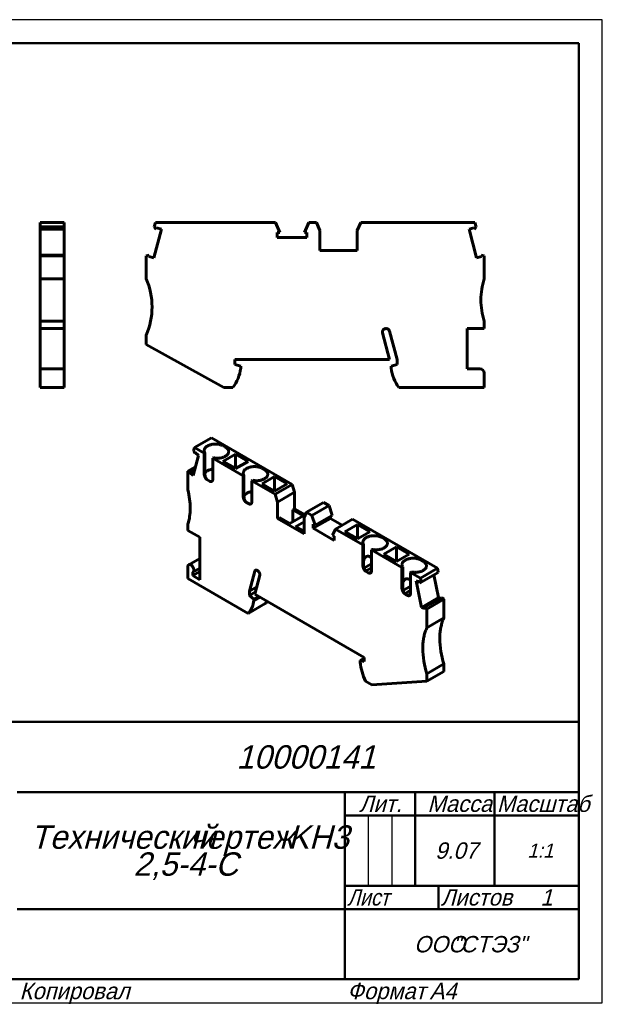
# Model space of a CAD drawing. Header units: millimetres. Extents: x 0 to 297, y 0 to 210.
# Tile 2 of 2: x 173 to 297, y 0 to 210. Entities that reach past the tile are written whole.
import ezdxf

# ---------------------------------------------------------------- set-up
doc = ezdxf.new("R2010")
doc.units = ezdxf.units.MM
doc.styles.add('TextStyle_2', font='T-FLEX Type A.TTF', dxfattribs={"oblique": 15, "height": 3.5})
doc.styles.add('TextStyle_4', font='T-FLEX Type A.TTF', dxfattribs={"width": 0.883061, "oblique": 15, "height": 3.5})
doc.styles.add('TextStyle_6', font='T-FLEX Type A.TTF', dxfattribs={"width": 0.98844, "oblique": 15, "height": 3.5})
doc.styles.add('TextStyle_7', font='T-FLEX Type A.TTF', dxfattribs={"oblique": 15, "height": 5})
doc.styles.add('TextStyle_8', font='T-FLEX Type A.TTF', dxfattribs={"oblique": 15, "height": 3})
doc.styles.add('TextStyle_9', font='T-FLEX Type A.TTF', dxfattribs={"oblique": 15, "height": 3.5})

# ---------------------------------------------------------------- blocks, each defined once
blk = doc.blocks.new('_FR1Страница_1')
at = {"color": 7, "linetype": 'Continuous', "lineweight": 25}
for p, q in [((297, 210), (0, 210)), ((297, 0), (297, 210)), ((247, 40), (247, 25)), ((252, 40), (252, 25)), ((242, 20), (292, 20)), ((262, 20), (262, 20)), ((0, 0), (297, 0))]:
    blk.add_line(p, q, dxfattribs=at)
at = {"color": 7, "linetype": 'Continuous', "lineweight": 50}
for p, q in [((20, 205), (292, 205)), ((292, 205), (292, 5)), ((107, 60), (292, 60)), ((172, 45), (292, 45)), ((242, 45), (242, 5)), ((257, 45), (257, 25)), ((274, 45), (274, 25)), ((242, 40), (292, 40)), ((242, 25), (292, 25)), ((262, 25), (262, 20)), ((172, 20), (292, 20)), ((292, 5), (20, 5))]:
    blk.add_line(p, q, dxfattribs=at)
at = {"color": 7, "oblique": 15}
for s, height, style, p in [('10000141', 5, 'TextStyle_7', (218.84, 50)), ('Лит.', 3.5, 'TextStyle_2', (245.03, 40.76)), ('Масса', 3.5, 'TextStyle_2', (259.65, 40.76)), ('Технический', 5, 'TextStyle_7', (174.83, 32.88)), ('KH3', 5, 'TextStyle_7', (229.88, 32.88)), ('чертеж', 5, 'TextStyle_7', (208.79, 32.88)), ('9.07', 3.5, 'TextStyle_2', (261.28, 30.75)), ('1:1', 3, 'TextStyle_8', (280.99, 31)), ('2,5-4-С', 5, 'TextStyle_7', (196.86, 27.12)), ('Листов', 3.5, 'TextStyle_2', (262.5, 20.75)), ('1', 3.5, 'TextStyle_9', (283.78, 20.75)), ('ООО', 3.5, 'TextStyle_2', (256.78, 10.75)), ('"СТЭЗ"', 3.5, 'TextStyle_2', (265.03, 10.75)), ('Копировал', 3.5, 'TextStyle_2', (172.5, 0.75)), ('Формат', 3.5, 'TextStyle_2', (242.5, 0.75)), ('A4', 3.5, 'TextStyle_2', (260.12, 0.75))]:
    blk.add_text(s, height=height, dxfattribs=dict(at, style=style)).set_placement(p)
for s, style, width, p in [('Масштаб', 'TextStyle_6', 0.98844, (274.5, 40.76)), ('Лист', 'TextStyle_4', 0.883061, (242.5, 20.75))]:
    blk.add_text(s, height=3.5, dxfattribs=dict(at, style=style, width=width)).set_placement(p)
blk = doc.blocks.new('Страница_1')
at = {"color": 7, "linetype": 'Continuous', "lineweight": 60}
for p, q in [((176.911, 166.677), (182.061, 166.677)), ((176.911, 166.677), (176.911, 165.714)), ((182.061, 166.677), (182.061, 165.714)), ((201.52, 166.677), (201.263, 165.714)), ((201.52, 166.677), (227.151, 166.677)), ((228.076, 164.572), (227.151, 166.677)), ((234.27, 166.677), (233.345, 164.572)), ((234.27, 166.677), (235.942, 166.677)), ((235.942, 166.677), (236.66, 164.977)), ((244.66, 164.977), (245.379, 166.677)), ((269.8, 166.677), (245.379, 166.677)), ((269.8, 166.677), (270.058, 165.714)), ((176.911, 165.281), (176.911, 165.714)), ((176.911, 165.714), (182.061, 165.714)), ((182.061, 165.281), (176.911, 165.281)), ((176.911, 165.268), (176.911, 165.279)), ((176.911, 159.7), (176.911, 165.268)), ((182.061, 165.268), (176.911, 165.268)), ((182.061, 165.281), (182.061, 165.714)), ((182.061, 165.279), (182.061, 165.268)), ((182.061, 159.7), (182.061, 165.268)), ((201.162, 159.158), (202.799, 165.268)), ((201.695, 165.281), (201.263, 165.714)), ((201.695, 165.281), (201.766, 165.544)), ((201.766, 165.544), (202.799, 165.268)), ((227.548, 164.572), (227.548, 163.502)), ((228.076, 164.572), (227.548, 164.572)), ((233.873, 164.572), (233.345, 164.572)), ((233.873, 163.502), (233.873, 164.572)), ((236.66, 160.677), (236.66, 164.977)), ((244.66, 164.977), (244.66, 160.677)), ((268.521, 165.268), (269.555, 165.544)), ((270.158, 159.158), (268.521, 165.268)), ((269.555, 165.544), (269.625, 165.281)), ((269.625, 165.281), (270.058, 165.714)), ((227.548, 163.502), (233.873, 163.502)), ((236.66, 160.677), (244.66, 160.677)), ((176.911, 159.698), (176.911, 159.527)), ((176.911, 159.698), (182.061, 159.698)), ((182.061, 159.527), (176.911, 159.527)), ((176.911, 154.627), (176.911, 159.527)), ((182.061, 159.698), (182.061, 159.527)), ((182.061, 154.627), (182.061, 159.527)), ((200.199, 159.698), (199.56, 159.527)), ((199.56, 159.527), (199.56, 154.627)), ((200.129, 159.435), (200.199, 159.698)), ((201.162, 159.158), (200.129, 159.435)), ((271.192, 159.435), (270.158, 159.158)), ((271.121, 159.698), (271.76, 159.527)), ((271.121, 159.698), (271.192, 159.435)), ((271.76, 154.627), (271.76, 159.527)), ((176.911, 150.127), (176.911, 154.627)), ((182.061, 154.627), (176.911, 154.627)), ((182.061, 150.127), (182.061, 154.627)), ((176.911, 145.627), (176.911, 150.127)), ((182.061, 145.627), (182.061, 150.127)), ((176.911, 144.027), (176.911, 145.627)), ((176.911, 145.627), (182.061, 145.627)), ((182.061, 144.027), (182.061, 145.627)), ((271.76, 144.027), (271.76, 145.627)), ((176.911, 144.027), (182.061, 144.027)), ((176.911, 135.427), (176.911, 144.027)), ((182.061, 135.429), (182.061, 144.027)), ((251.56, 137.427), (250.032, 143.131)), ((253.16, 137.427), (251.551, 143.434)), ((268.16, 144.027), (271.76, 144.027)), ((268.16, 135.427), (268.16, 144.027)), ((199.56, 142.627), (199.56, 140.627)), ((199.56, 140.627), (216.143, 131.427)), ((218.46, 136.327), (218.46, 137.427)), ((218.46, 137.427), (251.56, 137.427)), ((253.16, 137.427), (253.16, 136.327)), ((177.911, 135.427), (176.911, 135.427)), ((176.911, 134.527), (176.911, 135.427)), ((182.061, 135.427), (177.912, 135.427)), ((182.061, 135.427), (182.061, 134.527)), ((219.76, 135.979), (218.46, 136.327)), ((219.76, 135.527), (219.76, 135.979)), ((253.16, 136.327), (251.86, 135.979)), ((251.86, 135.979), (251.86, 135.527)), ((268.16, 135.427), (270.86, 135.427)), ((176.911, 131.427), (176.911, 134.527)), ((182.061, 131.427), (182.061, 134.527)), ((271.76, 131.427), (271.76, 134.527)), ((182.061, 131.427), (176.911, 131.427)), ((216.143, 131.427), (218.101, 131.427)), ((253.519, 131.427), (271.76, 131.427)), ((213.496, 120.701), (209.854, 118.599)), ((213.496, 120.701), (230.764, 110.731)), ((209.854, 118.599), (209.672, 117.918)), ((209.978, 117.388), (209.672, 117.918)), ((209.854, 118.599), (211.951, 117.388)), ((216.476, 118.695), (216.052, 118.94)), ((209.601, 112.606), (210.759, 116.926)), ((209.978, 117.388), (210.028, 117.574)), ((209.978, 117.388), (210.135, 117.479)), ((210.028, 117.574), (210.759, 116.926)), ((212.105, 117.477), (211.951, 117.388)), ((211.951, 112.897), (211.951, 117.388)), ((212.105, 112.987), (212.105, 117.477)), ((213.789, 116.327), (213.944, 116.416)), ((213.789, 116.327), (220.295, 112.571)), ((213.789, 116.327), (213.789, 111.836)), ((218.651, 117.194), (215.964, 115.643)), ((218.651, 117.194), (218.651, 114.092)), ((221.338, 115.643), (218.651, 117.194)), ((208.468, 113.561), (210.111, 114.509)), ((209.94, 113.872), (208.87, 113.254)), ((209.99, 114.058), (208.92, 113.44)), ((215.964, 115.643), (218.651, 114.092)), ((218.651, 114.092), (221.338, 115.643)), ((224.82, 113.877), (224.396, 114.122)), ((208.92, 113.44), (208.468, 113.561)), ((208.468, 109.56), (208.468, 113.561)), ((208.87, 113.254), (208.92, 113.44)), ((209.601, 112.606), (208.87, 113.254)), ((213.082, 111.428), (212.658, 111.673)), ((220.449, 112.66), (220.295, 112.571)), ((220.295, 108.08), (220.295, 112.571)), ((220.449, 108.169), (220.449, 112.66)), ((222.133, 111.509), (222.287, 111.599)), ((222.133, 111.509), (222.133, 107.019)), ((222.133, 111.509), (227.123, 108.629)), ((226.994, 112.377), (224.307, 110.826)), ((229.681, 110.826), (226.994, 112.377)), ((226.994, 112.377), (226.994, 109.274)), ((224.307, 110.826), (226.994, 109.274)), ((226.994, 109.274), (229.681, 110.826)), ((230.764, 110.731), (227.123, 108.629)), ((231.272, 109.05), (230.764, 110.731)), ((227.631, 106.947), (227.123, 108.629)), ((227.631, 106.947), (231.272, 109.05)), ((231.272, 109.05), (231.272, 105.539)), ((221.426, 106.61), (221.002, 106.855)), ((227.631, 106.947), (227.631, 103.436)), ((230.866, 105.304), (231.272, 105.539)), ((230.866, 105.304), (230.866, 102.732)), ((233.093, 104.018), (230.866, 105.304)), ((233.542, 104.229), (231.272, 105.539)), ((233.796, 104.776), (237.437, 106.878)), ((234.978, 104.093), (238.62, 106.196)), ((238.62, 106.196), (237.437, 106.878)), ((238.62, 106.196), (239.274, 104.1)), ((227.631, 103.436), (228.037, 103.671)), ((233.288, 100.17), (227.631, 103.436)), ((230.265, 102.385), (228.037, 103.671)), ((233.093, 104.018), (230.265, 102.385)), ((233.796, 104.776), (233.288, 103.681)), ((233.288, 100.17), (233.288, 103.681)), ((234.978, 104.093), (233.796, 104.776)), ((234.978, 104.093), (235.632, 101.997)), ((238.9, 103.441), (235.259, 101.339)), ((239.274, 104.1), (235.632, 101.997)), ((238.9, 103.441), (238.9, 103.884)), ((241.409, 101.993), (238.9, 103.441)), ((240.012, 101.187), (243.654, 103.289)), ((261.777, 92.826), (243.654, 103.289)), ((208.468, 100.905), (208.468, 102.212)), ((233.288, 102.742), (231.467, 101.691)), ((233.288, 100.64), (231.467, 101.691)), ((235.259, 101.339), (235.259, 102.213)), ((235.259, 102.213), (235.632, 101.997)), ((239.731, 98.757), (235.259, 101.339)), ((239.358, 99.846), (240.012, 101.187)), ((245.857, 97.813), (240.012, 101.187)), ((241.985, 100.619), (244.672, 102.171)), ((247.359, 100.619), (244.672, 102.171)), ((244.672, 99.068), (244.672, 102.171)), ((211.014, 99.435), (208.468, 100.905)), ((211.014, 90.372), (211.014, 99.435)), ((239.358, 99.846), (239.731, 99.63)), ((239.731, 99.63), (239.731, 98.757)), ((244.672, 99.068), (241.985, 100.619)), ((244.672, 99.068), (247.359, 100.619)), ((250.382, 99.119), (249.958, 99.364)), ((246.011, 97.902), (245.857, 97.813)), ((245.857, 93.322), (245.857, 97.813)), ((246.011, 97.902), (246.011, 93.411)), ((247.695, 96.751), (247.849, 96.84)), ((253.016, 97.353), (250.329, 95.802)), ((253.016, 94.251), (253.016, 97.353)), ((255.703, 95.802), (253.016, 97.353)), ((211.014, 94.923), (208.655, 93.56)), ((254.2, 92.995), (247.695, 96.751)), ((247.695, 96.751), (247.695, 92.261)), ((250.329, 95.802), (253.016, 94.251)), ((253.016, 94.251), (255.703, 95.802)), ((208.468, 90.617), (208.468, 93.148)), ((209.555, 92.002), (211.014, 92.844)), ((246.085, 92.845), (247.695, 93.775)), ((246.112, 92.748), (246.139, 92.725)), ((247.695, 92.923), (246.434, 92.194)), ((254.355, 93.084), (254.2, 92.995)), ((254.2, 88.505), (254.2, 92.995)), ((254.355, 93.084), (254.355, 88.594)), ((261.777, 92.826), (258.135, 90.724)), ((258.726, 94.302), (258.302, 94.547)), ((261.777, 92.826), (261.959, 91.935)), ((221.367, 83.17), (208.468, 90.617)), ((211.014, 92.087), (209.529, 91.23)), ((209.529, 91.23), (209.529, 91.988)), ((211.014, 90.372), (209.529, 91.23)), ((221.62, 87.923), (222.759, 92.17)), ((222.752, 87.27), (223.832, 91.303)), ((246.564, 92.097), (246.988, 91.852)), ((247.681, 92.109), (247.131, 91.792)), ((256.039, 91.934), (256.193, 92.023)), ((258.135, 90.724), (256.039, 91.934)), ((256.039, 91.934), (256.039, 87.443)), ((258.135, 90.724), (258.318, 89.832)), ((261.959, 91.935), (258.318, 89.832)), ((262.03, 86.541), (261.036, 91.401)), ((223.166, 88.815), (221.62, 87.923)), ((254.429, 88.028), (256.039, 88.957)), ((258.389, 84.438), (257.231, 90.095)), ((257.231, 90.095), (257.962, 89.899)), ((257.962, 89.899), (258.012, 89.655)), ((258.012, 89.655), (258.318, 89.832)), ((221.62, 87.923), (221.62, 87.025)), ((222.881, 87.753), (221.62, 87.025)), ((221.62, 87.025), (222.54, 86.21)), ((222.54, 86.21), (223.564, 86.801)), ((223.883, 86.616), (222.54, 85.841)), ((246.157, 73.757), (222.752, 87.27)), ((254.456, 87.93), (254.483, 87.908)), ((256.039, 88.105), (254.778, 87.377)), ((254.907, 87.28), (255.332, 87.035)), ((256.025, 87.292), (255.475, 86.975)), ((258.389, 84.438), (262.03, 86.541)), ((259.07, 84.486), (262.711, 86.588)), ((262.03, 86.541), (262.439, 86.431)), ((262.711, 86.588), (263.163, 86.188)), ((225.008, 85.273), (221.367, 83.17)), ((222.54, 86.21), (222.54, 85.841)), ((259.119, 84.242), (258.389, 84.438)), ((259.07, 84.486), (259.119, 84.242)), ((259.07, 84.486), (259.521, 84.085)), ((259.521, 84.085), (263.163, 86.188)), ((263.163, 86.188), (263.163, 82.187)), ((259.521, 84.085), (259.521, 80.084)), ((263.163, 82.187), (259.521, 80.084)), ((245.238, 73.105), (246.157, 73.636)), ((246.157, 72.859), (246.157, 73.757)), ((245.238, 72.736), (245.238, 73.105)), ((245.238, 73.105), (246.157, 72.859)), ((263.163, 72.389), (259.521, 70.287)), ((263.163, 72.389), (263.163, 70.756)), ((263.163, 70.756), (259.521, 68.654)), ((259.521, 70.287), (259.521, 68.654)), ((247.796, 67.911), (246.411, 68.711)), ((259.521, 68.654), (247.796, 67.911))]:
    blk.add_line(p, q, dxfattribs=at)
at = {"color": 7, "lineweight": 60, "flags": 128}
for points in [[(212.105, 117.477), (212.061, 117.552), (212.025, 117.628), (211.996, 117.706), (211.974, 117.784), (211.961, 117.862), (211.955, 117.941), (211.957, 118.02), (211.967, 118.099), (211.985, 118.178), (212.01, 118.255), (212.043, 118.332), (212.084, 118.407), (212.132, 118.481), (212.187, 118.554), (212.249, 118.624), (212.318, 118.692), (212.394, 118.758), (212.476, 118.822), (212.564, 118.882), (212.658, 118.94)], [(212.658, 118.94), (212.756, 118.993), (212.859, 119.043), (212.966, 119.09), (213.078, 119.133), (213.194, 119.172), (213.314, 119.208), (213.436, 119.24), (213.562, 119.268), (213.691, 119.291), (213.821, 119.311), (213.953, 119.326), (214.086, 119.337), (214.22, 119.343), (214.355, 119.345), (214.489, 119.343), (214.624, 119.337), (214.757, 119.326), (214.889, 119.311), (215.019, 119.291), (215.148, 119.268), (215.273, 119.24), (215.396, 119.208), (215.516, 119.172), (215.632, 119.133), (215.744, 119.09), (215.851, 119.043), (215.954, 118.993), (216.052, 118.94)], [(216.476, 116.735), (216.569, 116.791), (216.656, 116.851), (216.737, 116.913), (216.811, 116.978), (216.88, 117.045), (216.942, 117.114), (216.996, 117.185), (217.044, 117.257), (217.085, 117.331), (217.119, 117.406), (217.145, 117.483), (217.164, 117.56), (217.175, 117.637), (217.179, 117.715), (217.175, 117.792), (217.164, 117.87), (217.145, 117.947), (217.119, 118.023), (217.085, 118.098), (217.044, 118.172), (216.996, 118.245), (216.942, 118.316), (216.88, 118.385), (216.811, 118.452), (216.737, 118.517), (216.656, 118.579), (216.569, 118.638), (216.476, 118.695)], [(213.944, 116.416), (214.073, 116.39), (214.205, 116.369), (214.339, 116.353), (214.474, 116.34), (214.61, 116.333), (214.747, 116.329), (214.884, 116.33), (215.021, 116.336), (215.156, 116.346), (215.291, 116.361), (215.424, 116.38), (215.555, 116.403), (215.683, 116.431), (215.808, 116.463), (215.93, 116.499), (216.048, 116.539), (216.162, 116.582), (216.272, 116.63), (216.377, 116.681), (216.476, 116.735)], [(212.105, 113.134), (212.138, 113.183), (212.193, 113.254), (212.254, 113.323), (212.323, 113.39), (212.398, 113.454), (212.479, 113.516), (212.565, 113.576), (212.658, 113.632)], [(212.658, 113.632), (212.756, 113.686), (212.859, 113.736), (212.966, 113.783), (213.078, 113.826), (213.194, 113.865), (213.314, 113.901), (213.436, 113.933), (213.562, 113.96), (213.691, 113.984), (213.789, 113.999)], [(220.449, 112.66), (220.405, 112.735), (220.368, 112.811), (220.339, 112.888), (220.318, 112.966), (220.305, 113.045), (220.299, 113.124), (220.301, 113.203), (220.311, 113.282), (220.329, 113.36), (220.354, 113.438), (220.387, 113.515), (220.427, 113.59), (220.475, 113.664), (220.531, 113.736), (220.593, 113.807), (220.662, 113.875), (220.737, 113.941), (220.82, 114.004), (220.908, 114.065), (221.002, 114.122)], [(221.002, 114.122), (221.1, 114.176), (221.202, 114.226), (221.31, 114.272), (221.422, 114.316), (221.538, 114.355), (221.657, 114.391), (221.78, 114.423), (221.906, 114.45), (222.034, 114.474), (222.165, 114.493), (222.297, 114.508), (222.43, 114.519), (222.564, 114.526), (222.699, 114.528), (222.833, 114.526), (222.967, 114.519), (223.101, 114.508), (223.233, 114.493), (223.363, 114.474), (223.491, 114.45), (223.617, 114.423), (223.74, 114.391), (223.86, 114.355), (223.976, 114.316), (224.088, 114.272), (224.195, 114.226), (224.298, 114.176), (224.396, 114.122)], [(224.82, 111.918), (224.913, 111.974), (224.999, 112.034), (225.08, 112.096), (225.155, 112.16), (225.224, 112.227), (225.285, 112.296), (225.34, 112.367), (225.388, 112.44), (225.429, 112.514), (225.463, 112.589), (225.489, 112.665), (225.508, 112.742), (225.519, 112.82), (225.523, 112.897), (225.519, 112.975), (225.508, 113.053), (225.489, 113.13), (225.463, 113.206), (225.429, 113.281), (225.388, 113.355), (225.34, 113.428), (225.285, 113.499), (225.224, 113.568), (225.155, 113.635), (225.08, 113.699), (224.999, 113.761), (224.913, 113.821), (224.82, 113.877)], [(211.951, 112.897), (211.953, 112.832), (211.959, 112.765), (211.97, 112.696), (211.985, 112.625), (212.005, 112.554), (212.028, 112.482), (212.055, 112.411), (212.086, 112.34), (212.12, 112.269), (212.158, 112.201), (212.199, 112.133), (212.242, 112.069), (212.288, 112.006), (212.337, 111.947), (212.387, 111.891), (212.439, 111.839), (212.493, 111.791), (212.547, 111.747), (212.602, 111.707), (212.658, 111.673)], [(212.105, 112.987), (212.106, 112.931), (212.108, 112.874), (212.113, 112.814), (212.119, 112.753), (212.126, 112.69), (212.136, 112.627), (212.15, 112.55), (212.166, 112.473), (212.185, 112.396), (212.208, 112.319), (212.233, 112.244), (212.261, 112.171), (212.293, 112.1), (212.328, 112.032), (212.366, 111.967), (212.407, 111.906), (212.444, 111.858), (212.483, 111.814), (212.524, 111.773), (212.567, 111.735), (212.612, 111.702), (212.658, 111.673)], [(213.082, 111.428), (213.133, 111.4), (213.184, 111.377), (213.235, 111.359), (213.284, 111.345), (213.333, 111.336), (213.38, 111.332), (213.425, 111.332), (213.469, 111.337), (213.511, 111.348), (213.551, 111.362), (213.588, 111.382), (213.622, 111.405), (213.654, 111.434), (213.682, 111.466), (213.708, 111.503), (213.73, 111.543), (213.749, 111.587), (213.764, 111.635), (213.776, 111.686), (213.784, 111.74)], [(222.287, 111.599), (222.417, 111.573), (222.549, 111.552), (222.683, 111.535), (222.818, 111.523), (222.954, 111.515), (223.091, 111.512), (223.228, 111.513), (223.365, 111.519), (223.5, 111.529), (223.635, 111.544), (223.768, 111.563), (223.898, 111.586), (224.027, 111.614), (224.152, 111.646), (224.274, 111.682), (224.392, 111.721), (224.506, 111.765), (224.616, 111.812), (224.721, 111.863), (224.82, 111.918)], [(220.295, 108.08), (220.297, 108.015), (220.303, 107.947), (220.314, 107.878), (220.329, 107.808), (220.348, 107.737), (220.372, 107.665), (220.399, 107.593), (220.43, 107.522), (220.464, 107.452), (220.502, 107.383), (220.542, 107.316), (220.586, 107.251), (220.632, 107.189), (220.681, 107.13), (220.731, 107.074), (220.783, 107.021), (220.837, 106.973), (220.891, 106.929), (220.946, 106.89), (221.002, 106.855)], [(220.449, 108.316), (220.481, 108.365), (220.536, 108.436), (220.598, 108.505), (220.667, 108.572), (220.741, 108.637), (220.822, 108.699), (220.909, 108.758), (221.002, 108.815)], [(220.449, 108.169), (220.45, 108.114), (220.452, 108.056), (220.457, 107.997), (220.462, 107.935), (220.47, 107.873), (220.48, 107.809), (220.493, 107.733), (220.51, 107.655), (220.529, 107.578), (220.552, 107.502), (220.577, 107.427), (220.605, 107.354), (220.637, 107.283), (220.672, 107.215), (220.71, 107.15), (220.751, 107.089), (220.788, 107.041), (220.827, 106.996), (220.868, 106.955), (220.911, 106.918), (220.956, 106.885), (221.002, 106.855)], [(221.002, 108.815), (221.1, 108.868), (221.202, 108.919), (221.31, 108.965), (221.422, 109.008), (221.538, 109.048), (221.657, 109.084), (221.78, 109.115), (221.906, 109.143), (222.034, 109.167), (222.133, 109.181)], [(221.426, 106.61), (221.477, 106.583), (221.528, 106.56), (221.578, 106.542), (221.628, 106.528), (221.677, 106.519), (221.724, 106.514), (221.769, 106.515), (221.813, 106.52), (221.855, 106.53), (221.895, 106.545), (221.932, 106.564), (221.966, 106.588), (221.998, 106.616), (222.026, 106.649), (222.052, 106.685), (222.074, 106.726), (222.093, 106.77), (222.108, 106.818), (222.12, 106.868), (222.128, 106.922)], [(246.011, 97.902), (245.967, 97.977), (245.93, 98.053), (245.901, 98.13), (245.88, 98.208), (245.867, 98.287), (245.861, 98.366), (245.863, 98.445), (245.873, 98.524), (245.891, 98.602), (245.916, 98.68), (245.949, 98.756), (245.989, 98.832), (246.037, 98.906), (246.092, 98.978), (246.155, 99.049), (246.224, 99.117), (246.299, 99.183), (246.381, 99.246), (246.47, 99.307), (246.564, 99.364)], [(246.564, 99.364), (246.661, 99.417), (246.764, 99.468), (246.872, 99.514), (246.984, 99.557), (247.1, 99.597), (247.219, 99.633), (247.342, 99.664), (247.468, 99.692), (247.596, 99.716), (247.727, 99.735), (247.859, 99.75), (247.992, 99.761), (248.126, 99.768), (248.261, 99.77), (248.395, 99.768), (248.529, 99.761), (248.663, 99.75), (248.795, 99.735), (248.925, 99.716), (249.053, 99.692), (249.179, 99.664), (249.302, 99.633), (249.422, 99.597), (249.538, 99.557), (249.649, 99.514), (249.757, 99.468), (249.86, 99.417), (249.958, 99.364)], [(250.382, 97.159), (250.474, 97.216), (250.561, 97.275), (250.642, 97.337), (250.717, 97.402), (250.785, 97.469), (250.847, 97.538), (250.902, 97.609), (250.95, 97.682), (250.991, 97.756), (251.025, 97.831), (251.051, 97.907), (251.07, 97.984), (251.081, 98.062), (251.085, 98.139), (251.081, 98.217), (251.07, 98.294), (251.051, 98.371), (251.025, 98.448), (250.991, 98.523), (250.95, 98.597), (250.902, 98.67), (250.847, 98.74), (250.785, 98.81), (250.717, 98.876), (250.642, 98.941), (250.561, 99.003), (250.474, 99.063), (250.382, 99.119)], [(247.849, 96.84), (247.979, 96.815), (248.111, 96.794), (248.245, 96.777), (248.38, 96.765), (248.516, 96.757), (248.653, 96.754), (248.79, 96.755), (248.926, 96.761), (249.062, 96.771), (249.197, 96.786), (249.33, 96.805), (249.46, 96.828), (249.589, 96.856), (249.714, 96.887), (249.836, 96.923), (249.954, 96.963), (250.068, 97.007), (250.178, 97.054), (250.282, 97.105), (250.382, 97.159)], [(246.564, 95.304), (246.51, 95.269), (246.458, 95.23), (246.407, 95.184), (246.358, 95.133), (246.311, 95.076), (246.266, 95.014), (246.223, 94.946), (246.182, 94.873), (246.143, 94.794), (246.107, 94.71), (246.073, 94.621), (246.041, 94.526), (246.011, 94.424)], [(247.695, 95.056), (247.669, 95.077), (247.587, 95.137), (247.507, 95.192), (247.427, 95.24), (247.348, 95.281), (247.275, 95.315), (247.202, 95.343), (247.131, 95.365), (247.061, 95.381), (246.993, 95.391), (246.926, 95.395), (246.861, 95.394), (246.798, 95.387), (246.736, 95.374), (246.677, 95.356), (246.619, 95.333), (246.564, 95.304)], [(254.907, 94.547), (255.005, 94.6), (255.108, 94.65), (255.216, 94.697), (255.328, 94.74), (255.444, 94.78), (255.563, 94.815), (255.686, 94.847), (255.812, 94.875), (255.94, 94.898), (256.07, 94.918), (256.203, 94.933), (256.336, 94.944), (256.47, 94.95), (256.605, 94.953), (256.739, 94.95), (256.873, 94.944), (257.007, 94.933), (257.139, 94.918), (257.269, 94.898), (257.397, 94.875), (257.523, 94.847), (257.646, 94.815), (257.765, 94.78), (257.881, 94.74), (257.993, 94.697), (258.101, 94.65), (258.204, 94.6), (258.302, 94.547)], [(209.741, 92.414), (209.739, 92.472), (209.733, 92.533), (209.723, 92.595), (209.71, 92.659), (209.693, 92.723), (209.672, 92.787), (209.647, 92.852), (209.62, 92.916), (209.589, 92.979), (209.555, 93.041), (209.518, 93.101), (209.479, 93.16), (209.437, 93.216), (209.394, 93.269), (209.348, 93.319), (209.301, 93.366), (209.253, 93.41), (209.204, 93.449), (209.155, 93.485), (209.105, 93.516), (209.055, 93.542), (209.005, 93.564), (208.956, 93.581), (208.908, 93.593), (208.861, 93.601), (208.816, 93.603), (208.772, 93.6), (208.731, 93.591), (208.691, 93.578), (208.655, 93.56), (208.621, 93.538), (208.59, 93.51), (208.562, 93.478), (208.538, 93.442), (208.517, 93.402), (208.499, 93.358), (208.486, 93.31), (208.476, 93.259), (208.47, 93.205), (208.468, 93.148)], [(246.564, 92.097), (246.512, 92.129), (246.462, 92.165), (246.411, 92.204), (246.362, 92.248), (246.313, 92.295), (246.266, 92.345), (246.22, 92.398), (246.176, 92.454), (246.135, 92.512), (246.095, 92.573), (246.058, 92.635), (246.024, 92.699), (245.992, 92.763), (245.963, 92.829), (245.938, 92.895), (245.916, 92.961), (245.897, 93.027), (245.882, 93.092), (245.87, 93.156), (245.862, 93.219)], [(246.014, 93.307), (246.018, 93.241), (246.025, 93.173), (246.034, 93.104), (246.045, 93.034), (246.058, 92.962), (246.073, 92.891), (246.091, 92.82), (246.112, 92.75), (246.135, 92.68), (246.16, 92.612), (246.189, 92.546), (246.22, 92.482), (246.254, 92.421), (246.29, 92.363), (246.33, 92.308), (246.372, 92.257), (246.417, 92.21), (246.463, 92.167), (246.513, 92.13), (246.564, 92.097)], [(246.139, 92.725), (246.203, 92.598), (246.267, 92.471), (246.332, 92.345), (246.389, 92.239)], [(254.355, 93.084), (254.311, 93.159), (254.274, 93.235), (254.245, 93.313), (254.224, 93.391), (254.21, 93.469), (254.205, 93.548), (254.207, 93.627), (254.217, 93.706), (254.234, 93.785), (254.26, 93.862), (254.293, 93.939), (254.333, 94.015), (254.381, 94.089), (254.436, 94.161), (254.499, 94.231), (254.568, 94.3), (254.643, 94.365), (254.725, 94.429), (254.813, 94.489), (254.907, 94.547)], [(258.726, 92.342), (258.818, 92.399), (258.905, 92.458), (258.986, 92.52), (259.061, 92.585), (259.129, 92.652), (259.191, 92.721), (259.246, 92.792), (259.294, 92.864), (259.335, 92.938), (259.369, 93.014), (259.395, 93.09), (259.414, 93.167), (259.425, 93.244), (259.429, 93.322), (259.425, 93.4), (259.414, 93.477), (259.395, 93.554), (259.369, 93.63), (259.335, 93.706), (259.294, 93.78), (259.246, 93.852), (259.191, 93.923), (259.129, 93.992), (259.061, 94.059), (258.986, 94.124), (258.905, 94.186), (258.818, 94.245), (258.726, 94.302)], [(209.529, 91.988), (209.561, 92.005), (209.591, 92.026), (209.619, 92.051), (209.644, 92.079), (209.666, 92.111), (209.686, 92.146), (209.702, 92.184), (209.716, 92.225), (209.727, 92.268), (209.735, 92.315), (209.739, 92.363), (209.741, 92.414)], [(223.467, 92.218), (223.431, 92.25), (223.394, 92.28), (223.356, 92.307), (223.319, 92.331), (223.281, 92.352), (223.244, 92.371), (223.206, 92.386), (223.169, 92.398), (223.133, 92.408), (223.098, 92.413), (223.063, 92.416), (223.029, 92.416), (222.997, 92.412), (222.966, 92.405), (222.937, 92.394), (222.909, 92.381), (222.883, 92.365), (222.859, 92.345), (222.837, 92.323), (222.816, 92.297), (222.799, 92.269), (222.783, 92.239), (222.77, 92.206), (222.759, 92.17)], [(223.849, 91.441), (223.848, 91.49), (223.842, 91.54), (223.834, 91.592), (223.822, 91.645), (223.807, 91.698), (223.788, 91.752), (223.767, 91.805), (223.742, 91.858), (223.715, 91.91), (223.686, 91.96), (223.654, 92.009), (223.62, 92.056), (223.584, 92.101), (223.546, 92.143), (223.507, 92.182), (223.467, 92.218)], [(247.695, 92.261), (247.693, 92.198), (247.686, 92.138), (247.675, 92.081), (247.66, 92.028), (247.641, 91.979), (247.618, 91.934), (247.591, 91.894), (247.56, 91.859), (247.526, 91.828), (247.488, 91.803), (247.447, 91.783), (247.404, 91.768), (247.357, 91.759), (247.309, 91.756), (247.258, 91.758), (247.206, 91.766), (247.153, 91.78), (247.099, 91.798), (247.043, 91.823), (246.988, 91.852)], [(247.519, 91.824), (247.511, 91.82), (247.457, 91.799), (247.4, 91.783), (247.342, 91.774), (247.283, 91.771), (247.233, 91.773), (247.183, 91.78), (247.133, 91.791), (247.084, 91.807), (247.035, 91.827), (246.988, 91.852)], [(254.907, 90.486), (254.854, 90.452), (254.801, 90.412), (254.751, 90.367), (254.702, 90.316), (254.655, 90.259), (254.61, 90.197), (254.567, 90.129), (254.526, 90.056), (254.487, 89.977), (254.451, 89.893), (254.416, 89.803), (254.385, 89.709), (254.355, 89.606)], [(256.039, 90.238), (256.013, 90.26), (255.931, 90.32), (255.851, 90.374), (255.771, 90.422), (255.692, 90.464), (255.619, 90.497), (255.546, 90.525), (255.475, 90.547), (255.405, 90.563), (255.337, 90.574), (255.27, 90.578), (255.205, 90.577), (255.142, 90.57), (255.08, 90.557), (255.021, 90.539), (254.963, 90.515), (254.907, 90.486)], [(256.193, 92.023), (256.323, 91.998), (256.455, 91.977), (256.589, 91.96), (256.724, 91.948), (256.86, 91.94), (256.997, 91.936), (257.134, 91.938), (257.27, 91.943), (257.406, 91.954), (257.541, 91.968), (257.673, 91.987), (257.804, 92.011), (257.932, 92.038), (258.058, 92.07), (258.18, 92.106), (258.298, 92.146), (258.412, 92.19), (258.522, 92.237), (258.626, 92.288), (258.726, 92.342)], [(254.907, 87.28), (254.856, 87.312), (254.805, 87.347), (254.755, 87.387), (254.705, 87.431), (254.657, 87.477), (254.61, 87.528), (254.564, 87.581), (254.52, 87.637), (254.478, 87.695), (254.439, 87.755), (254.402, 87.818), (254.367, 87.881), (254.336, 87.946), (254.307, 88.011), (254.282, 88.077), (254.26, 88.144), (254.241, 88.209), (254.225, 88.275), (254.214, 88.339), (254.206, 88.402)], [(254.358, 88.49), (254.362, 88.424), (254.369, 88.356), (254.377, 88.287), (254.388, 88.216), (254.402, 88.145), (254.417, 88.074), (254.435, 88.003), (254.456, 87.932), (254.479, 87.863), (254.504, 87.795), (254.533, 87.729), (254.564, 87.665), (254.598, 87.604), (254.634, 87.546), (254.674, 87.491), (254.716, 87.44), (254.76, 87.393), (254.807, 87.35), (254.856, 87.312), (254.907, 87.28)], [(254.483, 87.908), (254.546, 87.781), (254.611, 87.654), (254.676, 87.527), (254.733, 87.421)], [(256.039, 87.443), (256.037, 87.38), (256.03, 87.32), (256.019, 87.264), (256.004, 87.211), (255.985, 87.162), (255.962, 87.117), (255.935, 87.077), (255.904, 87.041), (255.869, 87.011), (255.832, 86.985), (255.791, 86.965), (255.747, 86.951), (255.701, 86.942), (255.653, 86.939), (255.602, 86.941), (255.55, 86.949), (255.497, 86.962), (255.442, 86.981), (255.387, 87.005), (255.332, 87.035)], [(255.863, 87.006), (255.855, 87.002), (255.801, 86.981), (255.744, 86.966), (255.686, 86.956), (255.626, 86.953), (255.577, 86.956), (255.527, 86.962), (255.477, 86.974), (255.428, 86.99), (255.379, 87.01), (255.332, 87.035)], [(221.367, 83.17), (221.467, 83.28), (221.564, 83.395), (221.657, 83.515), (221.746, 83.64), (221.831, 83.77), (221.91, 83.902), (221.986, 84.039), (222.057, 84.181), (222.124, 84.327), (222.188, 84.48), (222.248, 84.638), (222.304, 84.799), (222.354, 84.966), (222.401, 85.136), (222.442, 85.306), (222.479, 85.481), (222.512, 85.659), (222.54, 85.841)], [(225.008, 85.273), (225.109, 85.382), (225.206, 85.497), (225.299, 85.617), (225.388, 85.742), (225.39, 85.746)], [(263.163, 82.187), (263.068, 81.982), (262.978, 81.771), (262.893, 81.556), (262.814, 81.335), (262.74, 81.108), (262.672, 80.881), (262.61, 80.65), (262.553, 80.413), (262.501, 80.172), (262.454, 79.923), (262.412, 79.669), (262.376, 79.41), (262.346, 79.148), (262.321, 78.881), (262.302, 78.616), (262.288, 78.347), (262.28, 78.075), (262.277, 77.799)], [(259.521, 80.084), (259.426, 79.879), (259.336, 79.669), (259.252, 79.453), (259.172, 79.232), (259.098, 79.006), (259.031, 78.779), (258.968, 78.547), (258.911, 78.311), (258.86, 78.07), (258.812, 77.82), (258.771, 77.566), (258.735, 77.308), (258.704, 77.045), (258.679, 76.779), (258.66, 76.514), (258.647, 76.245), (258.639, 75.972), (258.636, 75.697)]]:
    blk.add_lwpolyline(points, dxfattribs=at)
at = {"color": 7, "linetype": 'Continuous', "lineweight": 60}
for centre, radius, start, end in [((185.813, 148.627), 15, 360, 23.57818), ((286.069, 150.127), 15, 162.5424, 180), ((286.069, 150.127), 15, 180, 197.4576), ((185.813, 148.627), 15, 336.42182, 360), ((250.708, 143.312), 0.7, 103.20048, 180), ((250.708, 143.312), 0.7, 179.99999, 195), ((250.778, 143.227), 0.8, 15, 106.68328), ((210.366, 136.942), 9.5, 324.50968, 351.4318), ((261.254, 136.942), 9.5, 188.5682, 215.49032), ((270.86, 134.527), 0.9, 0, 90), ((212.932, 111.834), 0.858, 353.64374, 0.10127), ((191.552, 105.463), 17.406, 0.46413, 13.61508), ((213.375, 111.913), 0.567, 238.90992, 294.78451), ((197.862, 105.47), 11.095, 342.91987, 0.6891), ((221.719, 107.096), 0.567, 238.90989, 294.78451), ((221.275, 107.017), 0.858, 353.64374, 0.10127), ((246.886, 93.323), 1.03, 180.08434, 185.8001), ((247.97, 93.413), 1.959, 180.05882, 183.10009), ((223.313, 91.436), 0.536, 345.58165, 0.50146), ((255.23, 88.506), 1.03, 180.08434, 185.8001), ((256.314, 88.596), 1.959, 180.05882, 183.10009), ((280.798, 78.053), 18.522, 180.78466, 197.80572), ((277.156, 75.95), 18.522, 180.78466, 197.80572), ((259.033, 74.573), 13.917, 187.58588, 204.91149)]:
    blk.add_arc(centre, radius, start, end, dxfattribs=at)
blk.add_blockref('_FR1Страница_1', (0, 0))

msp = doc.modelspace()

# ---------------------------------------------------------------- block references
msp.add_blockref('Страница_1', (0, 0))

doc.saveas('drawing.dxf')
